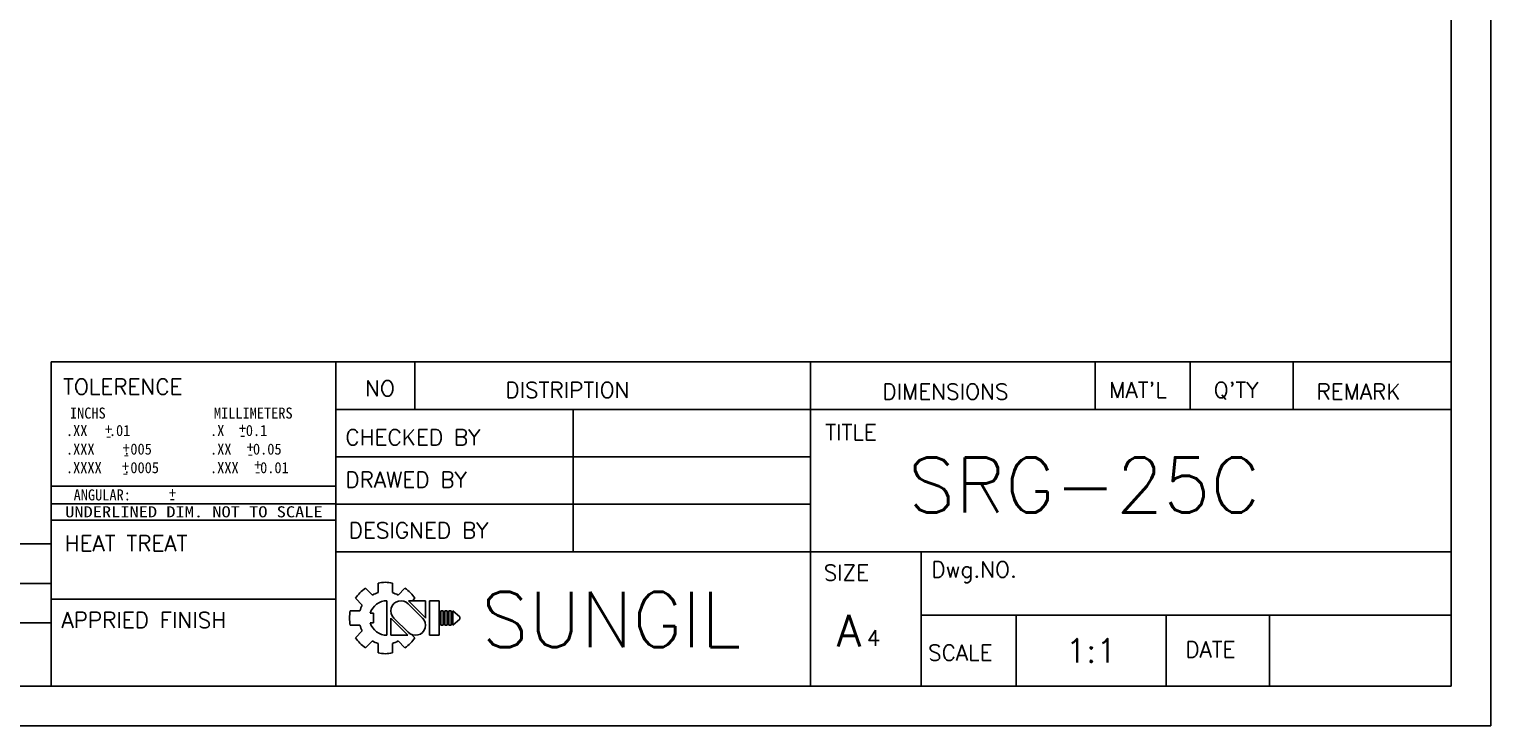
# Model space of a CAD drawing. Extents: x 10 to 307, y 10 to 220.
# Tile 2 of 5: x 122 to 307, y 10 to 98. Entities that reach past the tile are written whole.
import ezdxf
from ezdxf.enums import TextEntityAlignment as Align

# ---------------------------------------------------------------- set-up
doc = ezdxf.new("R2010")
doc.units = 0
doc.header["$LTSCALE"] = 0.5
doc.header["$MEASUREMENT"] = 0
doc.layers.get('0').update_dxf_attribs({"linetype": 'CONTINUOUS'})
doc.layers.add('DIM', color=4, linetype='CONTINUOUS')
doc.styles.add('MONOTXT', font='DotumChe.ttf')
doc.styles.get("Standard").update_dxf_attribs({"font": 'romans.shx', "bigfont": 'whgtxt.shx'})

msp = doc.modelspace()

# ---------------------------------------------------------------- linework, layer by layer
for p, q in [((307, 10), (307, 220)), ((302, 15), (302, 215)), ((125, 15), (125, 56)), ((125, 56), (302, 56)), ((161, 56), (161, 15)), ((171, 56), (171, 50)), ((221, 56), (221, 15)), ((257, 56), (257, 50)), ((269, 56), (269, 50)), ((282, 56), (282, 50)), ((161, 50), (302, 50)), ((191, 50), (191, 32)), ((161, 44), (221, 44)), ((161, 38), (221, 38)), ((125, 36), (161, 36)), ((20.1963, 33), (125, 33)), ((161, 32), (302, 32)), ((235, 32), (235, 15)), ((20.1963, 28), (125, 28)), ((125, 26), (161, 26)), ((20.1963, 23), (125, 23)), ((235, 24), (302, 24)), ((247, 24), (247, 15)), ((265.9684, 24), (265.9684, 15)), ((279.008, 24), (279.008, 15)), ((15, 15), (302, 15)), ((10, 10), (307, 10))]:
    msp.add_line(p, q)
at = {"color": 0}
for p, q in [((125, 40.2855), (161, 40.2855)), ((125, 38.0531), (161, 38.0531))]:
    msp.add_line(p, q, dxfattribs=at)
at = {"layer": 'DIM', "color": 0}
for p, q in [((166.3456, 28.0444), (166.3456, 26.8276)), ((168.1456, 28.0444), (168.1456, 26.8276)), ((163.4828, 26.113), (164.3432, 25.2526)), ((164.7555, 27.3858), (165.616, 26.5254)), ((168.8752, 26.5254), (169.7356, 27.3858)), ((170.7041, 25.8087), (171.0084, 26.113)), ((162.8242, 24.523), (164.041, 24.523)), ((162.8242, 24.523), (164.041, 24.523)), ((165.3565, 24.223), (165.766, 24.223)), ((165.766, 24.223), (165.766, 23.023)), ((167.4582, 25.8087), (167.4582, 21.4373)), ((171.9487, 23.623), (170.0992, 25.4663)), ((172.3357, 23.6608), (170.1807, 25.8087)), ((170.1807, 25.8087), (172.3357, 25.8087)), ((172.3357, 25.8087), (172.3357, 23.623)), ((172.8457, 25.8087), (172.8457, 23.623)), ((172.8457, 25.8087), (174.0457, 25.8087)), ((174.0457, 25.8087), (174.0457, 23.623)), ((174.2557, 24.523), (174.2557, 23.623)), ((174.2557, 24.523), (174.5557, 24.523)), ((174.5557, 24.523), (174.5557, 23.623)), ((174.7657, 24.523), (174.7657, 23.623)), ((174.7657, 24.523), (175.0657, 24.523)), ((175.0657, 24.523), (175.0657, 23.623)), ((175.2757, 24.523), (175.2757, 23.623)), ((175.2757, 24.523), (175.5757, 24.523)), ((175.5757, 24.523), (175.5757, 23.623)), ((175.7857, 24.523), (175.7857, 23.623)), ((175.7857, 24.523), (176.6857, 23.773)), ((162.8242, 22.723), (164.041, 22.723)), ((165.3565, 23.023), (165.766, 23.023)), ((167.9557, 23.623), (167.9557, 21.4373)), ((167.9557, 23.5851), (170.1107, 21.4373)), ((168.3427, 23.623), (170.1922, 21.7796)), ((172.8457, 23.623), (172.8457, 21.4373)), ((174.0457, 23.623), (174.0457, 21.4373)), ((174.2557, 23.623), (174.2557, 22.723)), ((174.2557, 22.723), (174.5557, 22.723)), ((174.5557, 23.623), (174.5557, 22.723)), ((174.7657, 23.623), (174.7657, 22.723)), ((174.7657, 22.723), (175.0657, 22.723)), ((175.0657, 23.623), (175.0657, 22.723)), ((175.2757, 23.623), (175.2757, 22.723)), ((175.2757, 22.723), (175.5757, 22.723)), ((175.5757, 23.623), (175.5757, 22.723)), ((175.7857, 23.623), (175.7857, 22.723)), ((176.6857, 23.473), (175.7857, 22.723)), ((176.6857, 23.773), (176.6857, 23.623)), ((176.6857, 23.773), (176.6857, 23.473)), ((176.6857, 23.623), (176.6857, 23.473)), ((163.4828, 21.133), (164.3432, 21.9934)), ((164.7555, 19.8602), (165.616, 20.7206)), ((166.3456, 20.4184), (166.3456, 19.2016)), ((167.9557, 21.4373), (170.1107, 21.4373)), ((168.1456, 20.4184), (168.1456, 19.2016)), ((168.8752, 20.7206), (169.7356, 19.8602)), ((170.6284, 21.5129), (171.0084, 21.133)), ((172.8457, 21.4373), (174.0457, 21.4373))]:
    msp.add_line(p, q, dxfattribs=at)
for centre, radius, start, end in [((167.2456, 23.623), 4.5121, 78.49434, 101.50566), ((167.2456, 23.623), 4.5121, 123.49434, 146.50566), ((167.2456, 23.623), 3.3286, 105.687209, 119.312791), ((167.2456, 23.623), 3.3286, 60.687209, 74.312791), ((167.2456, 23.623), 4.5121, 33.49434, 56.50566), ((167.2456, 23.623), 4.5121, 168.49434, 191.50566), ((167.2456, 23.623), 3.3286, 150.687209, 164.312791), ((167.4582, 23.623), 2.1857, 90, 164.067144), ((169.2307, 24.5359), 1.2728, 43.220228, 225.828215), ((167.2456, 23.623), 3.3286, 195.687209, 209.312791), ((167.4582, 23.623), 2.1857, 195.932856, 270), ((171.0607, 22.7101), 1.2728, 223.220228, 45.828215), ((167.2456, 23.623), 4.5121, 213.49434, 236.50566), ((167.2456, 23.623), 3.3286, 240.687209, 254.312791), ((167.2456, 23.623), 3.3286, 285.687209, 299.312791), ((167.2456, 23.623), 4.5121, 303.49434, 326.50566), ((167.2456, 23.623), 4.5121, 258.49434, 281.50566)]:
    msp.add_arc(centre, radius, start, end, dxfattribs=at)

# ---------------------------------------------------------------- texts
for s, height, p in [('TOLERENCE', 2, (126.5255, 51.8649)), ('NO', 2, (164.6932, 51.6585)), ('DISTRIPTION', 2, (182.436, 51.4522)), ('DIMENSIONS', 2, (230.0941, 51.2459)), ("MAT'L", 2, (258.7715, 51.4522)), ("Q'TY", 2, (271.9755, 51.4522)), ('REMARK', 2, (284.9731, 51.2459)), ('TITLE', 2, (222.8732, 46.0881)), ('CHECKED BY', 2, (162.2174, 45.4691)), ('DRAWED BY', 2, (162.2174, 40.105)), ('DESIGNED BY', 2, (162.6301, 33.7092)), ('HEAT TREAT', 2, (126.7318, 32.0587)), ('SIZE', 2, (222.6669, 28.3451)), ('Dwg.NO.', 2, (236.2835, 28.7577)), ('APPRIED FINISH', 2, (126.3191, 22.362)), ('A', 4, (224.3125, 20.0165)), ('DATE', 2, (268.388, 18.6483)), ('SCALE', 2, (235.8709, 18.2357))]:
    msp.add_text(s, height=height).set_placement(p)
at = {"style": 'MONOTXT'}
for s, p in [('INCHS', (127.3862, 48.8304)), ('MILLIMETERS', (145.5862, 48.8304)), ('.XX   .01', (126.8839, 46.6317)), ('.X   0.1', (145.0965, 46.6317)), ('+', (148.7629, 46.898)), ('+', (131.8296, 46.7971)), ('-', (131.8296, 45.9489)), ('-', (148.7629, 46.0498)), ('.XXX    .005', (126.8839, 44.2829)), ('+', (134.0515, 44.4423)), ('.XX   0.05', (145.0965, 44.2829)), ('+', (149.7392, 44.5096)), ('.XXXX   .0005', (126.8839, 41.934)), ('+', (133.9505, 42.1212)), ('-', (134.0515, 43.5942)), ('.XXX   0.01', (145.0965, 41.934)), ('-', (149.7392, 43.6614)), ('+', (150.6818, 42.2894)), ('-', (133.9505, 41.273)), ('-', (150.6818, 41.4412)), ('ANGULAR:   ', (127.8556, 38.4887)), ('+', (139.8877, 38.7436)), ('-', (139.8877, 38.0436))]:
    msp.add_text(s, height=1.4, dxfattribs=at).set_placement(p)
at = {"style": 'MONOTXT', "width": 1.217965}
msp.add_text('UNDERLINED DIM. NOT TO SCALE', height=1.4, rotation=360, dxfattribs=at).set_placement((126.7857, 36.3492), (159.3357, 36.3492), align=Align.FIT)
at = {"layer": 'DIM', "color": 0}
for s, height, p in [('SRG-25C', 6.96943, (233.3381, 36.9572)), ('SUNGIL', 6.96943, (179.3936, 19.9572)), ('4', 2, (228.1221, 20.104))]:
    msp.add_text(s, height=height, dxfattribs=at).set_placement(p)
at = {"layer": 'DIM', "color": 0, "insert": (256.5, 19.5), "char_height": 3, "width": 19, "attachment_point": 5}
msp.add_mtext('1:1', dxfattribs=at)

doc.saveas('drawing.dxf')
